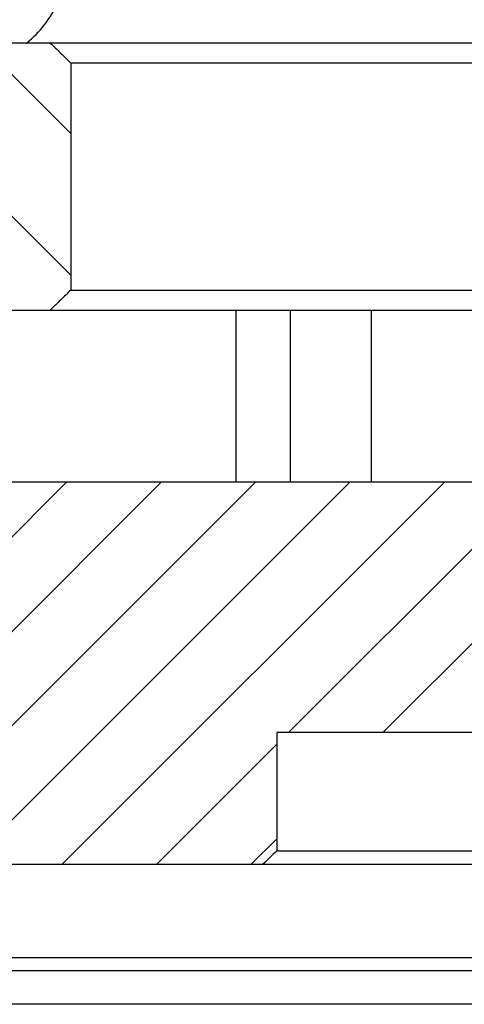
# Model space of a CAD drawing. Extents: x -1809 to 6113, y -4129 to 1471.
# Tile 84 of 197: x 3075.41 to 3082.06, y -2807.54 to -2792.79. Entities that reach past the tile are written whole.
import ezdxf

# ---------------------------------------------------------------- set-up
doc = ezdxf.new("R2010")
doc.units = 0
doc.linetypes.add('DASHED', pattern=[15, 7, -8])
doc.layers.get('0').update_dxf_attribs({"linetype": 'CONTINUOUS'})
doc.layers.add('1', color=7, linetype='CONTINUOUS')

# ---------------------------------------------------------------- blocks, each defined once
blk = doc.blocks.new('Z-STACK', base_point=(-660.966, -2918.356))
at = {"linetype": 'CONTINUOUS'}
h = blk.add_hatch(dxfattribs=at)
h.set_pattern_fill('USER', color=4, scale=1.5, angle=135, pattern_type=0)
h.set_pattern_definition([(135, (-1117.57, -6668.1354), (-1.06066017, -1.06066017), [])])
edge = h.paths.add_edge_path()
edge.add_line((3060.31, -2776.143), (3059.635, -2776.143))
edge.add_spline(control_points=[(3059.635, -2776.143), (3059.584, -2776.193), (3059.483, -2776.293), (3059.381, -2776.393), (3059.33, -2776.443)], knot_values=[0, 0, 0, 0, 0.213956, 0.427912, 0.427912, 0.427912, 0.427912], degree=3, periodic=0)
edge.add_line((3059.33, -2776.443), (3059.33, -2805.843))
edge.add_spline(control_points=[(3059.33, -2805.843), (3059.381, -2805.893), (3059.483, -2805.993), (3059.584, -2806.093), (3059.635, -2806.143)], knot_values=[0, 0, 0, 0, 0.213956, 0.427912, 0.427912, 0.427912, 0.427912], degree=3, periodic=0)
edge.add_line((3059.635, -2806.143), (3062.078, -2806.143))
edge.add_spline(control_points=[(3062.078, -2806.143), (3062.128, -2806.093), (3062.23, -2805.993), (3062.332, -2805.893), (3062.383, -2805.843)], knot_values=[0, 0, 0, 0, 0.214074, 0.428148, 0.428148, 0.428148, 0.428148], degree=3, periodic=0)
edge.add_line((3062.383, -2805.843), (3062.383, -2797.143))
edge.add_line((3062.383, -2797.143), (3075.869, -2797.143))
edge.add_spline(control_points=[(3075.869, -2797.143), (3075.92, -2797.093), (3076.023, -2796.993), (3076.125, -2796.893), (3076.177, -2796.843)], knot_values=[0, 0, 0, 0, 0.214881, 0.429761, 0.429761, 0.429761, 0.429761], degree=3, periodic=0)
edge.add_line((3076.177, -2796.843), (3076.177, -2793.443))
edge.add_spline(control_points=[(3076.177, -2793.443), (3076.125, -2793.393), (3076.023, -2793.293), (3075.92, -2793.193), (3075.869, -2793.143)], knot_values=[0, 0, 0, 0, 0.214881, 0.429761, 0.429761, 0.429761, 0.429761], degree=3, periodic=0)
edge.add_line((3075.869, -2793.143), (3063.402, -2793.143))
edge.add_line((3063.402, -2793.143), (3063.402, -2776.443))
edge.add_spline(control_points=[(3063.402, -2776.443), (3063.351, -2776.393), (3063.249, -2776.293), (3063.147, -2776.193), (3063.096, -2776.143)], knot_values=[0, 0, 0, 0, 0.214121, 0.428241, 0.428241, 0.428241, 0.428241], degree=3, periodic=0)
edge.add_line((3063.096, -2776.143), (3060.842, -2776.143))
edge.add_line((3060.842, -2776.143), (3060.31, -2776.143))
h = blk.add_hatch(dxfattribs=at)
h.set_pattern_fill('USER', color=1, angle=-135, pattern_type=0)
h.set_pattern_definition([(-135, (-1117.57, -6668.1354), (0.70710678, -0.70710678), [])])
edge = h.paths.add_edge_path()
edge.add_line((3065.44, -2805.443), (3079.052, -2805.443))
edge.add_spline(control_points=[(3079.052, -2805.443), (3079.086, -2805.41), (3079.155, -2805.343), (3079.223, -2805.276), (3079.258, -2805.243)], knot_values=[0, 0, 0, 0, 0.143422, 0.286844, 0.286844, 0.286844, 0.286844], degree=3, periodic=0)
edge.add_line((3079.258, -2805.243), (3079.258, -2803.473))
edge.add_line((3079.258, -2803.473), (3082.451, -2803.473))
edge.add_line((3082.451, -2803.473), (3082.486, -2803.473))
edge.add_line((3082.486, -2803.473), (3084.251, -2803.473))
edge.add_line((3084.251, -2803.473), (3084.97, -2803.473))
edge.add_line((3084.97, -2803.473), (3085.138, -2803.473))
edge.add_spline(control_points=[(3085.138, -2803.473), (3085.174, -2803.439), (3085.244, -2803.373), (3085.315, -2803.306), (3085.351, -2803.273)], knot_values=[0, 0, 0, 0, 0.145867, 0.291734, 0.291734, 0.291734, 0.291734], degree=3, periodic=0)
edge.add_line((3085.351, -2803.273), (3085.351, -2801.973))
edge.add_line((3085.351, -2801.973), (3085.458, -2801.973))
edge.add_line((3085.458, -2801.973), (3085.97, -2801.973))
edge.add_line((3085.97, -2801.973), (3086.228, -2801.973))
edge.add_line((3086.228, -2801.973), (3086.228, -2800.473))
edge.add_line((3086.228, -2800.473), (3086.72, -2800.473))
edge.add_line((3086.72, -2800.473), (3086.82, -2800.473))
edge.add_line((3086.82, -2800.473), (3087.173, -2800.473))
edge.add_line((3087.173, -2800.473), (3087.173, -2799.923))
edge.add_spline(control_points=[(3087.173, -2799.923), (3087.125, -2799.891), (3087.031, -2799.826), (3086.939, -2799.758), (3086.893, -2799.723)], knot_values=[0, 0, 0, 0, 0.171922, 0.343904, 0.343904, 0.343904, 0.343904], degree=3, periodic=0)
edge.add_line((3086.893, -2799.723), (3086.741, -2799.723))
edge.add_line((3086.741, -2799.723), (3086.52, -2799.723))
edge.add_line((3086.52, -2799.723), (3083.901, -2799.723))
edge.add_line((3083.901, -2799.723), (3082.251, -2799.723))
edge.add_line((3082.251, -2799.723), (3064.421, -2799.723))
edge.add_spline(control_points=[(3064.421, -2799.723), (3064.251, -2799.89), (3063.911, -2800.223), (3063.571, -2800.556), (3063.402, -2800.723)], knot_values=[0, 0, 0, 0, 0.713839, 1.427679, 1.427679, 1.427679, 1.427679], degree=3, periodic=0)
edge.add_line((3063.402, -2800.723), (3063.402, -2807.043))
edge.add_line((3063.402, -2807.043), (3064.93, -2807.043))
edge.add_line((3064.93, -2807.043), (3065.236, -2807.043))
edge.add_spline(control_points=[(3065.236, -2807.043), (3065.27, -2807.01), (3065.338, -2806.943), (3065.406, -2806.876), (3065.44, -2806.843)], knot_values=[0, 0, 0, 0, 0.142814, 0.285629, 0.285629, 0.285629, 0.285629], degree=3, periodic=0)
edge.add_line((3065.44, -2806.843), (3065.44, -2805.443))
at = {"color": 4, "linetype": 'CONTINUOUS'}
for p, q in [((3075.869, -2793.143), (3063.402, -2793.143)), ((3087.804, -2793.143), (3075.869, -2793.143)), ((3087.978, -2793.443), (3076.177, -2793.443)), ((3076.177, -2793.443), (3076.177, -2796.843)), ((3076.177, -2796.843), (3087.875, -2796.843)), ((3062.383, -2797.143), (3075.869, -2797.143)), ((3075.869, -2797.143), (3078.649, -2797.143)), ((3078.649, -2797.143), (3079.464, -2797.143)), ((3078.649, -2799.723), (3078.649, -2797.143)), ((3079.464, -2797.143), (3080.674, -2797.143)), ((3079.464, -2799.723), (3079.464, -2797.143)), ((3080.674, -2797.143), (3085.213, -2797.143)), ((3080.674, -2799.723), (3080.674, -2797.143))]:
    blk.add_line(p, q, dxfattribs=at)
at = {"color": 7, "linetype": 'CONTINUOUS'}
for p, q in [((3082.251, -2799.723), (3064.421, -2799.723)), ((3079.258, -2803.473), (3079.258, -2805.243)), ((3082.451, -2803.473), (3079.258, -2803.473)), ((3079.258, -2805.243), (3087.507, -2805.243)), ((3065.44, -2805.443), (3079.052, -2805.443)), ((3079.052, -2805.443), (3087.336, -2805.443)), ((3065.44, -2806.843), (3144.311, -2806.843)), ((3076.106, -2807.043), (3065.236, -2807.043)), ((3077.658, -2807.043), (3076.106, -2807.043)), ((3086.226, -2807.043), (3077.658, -2807.043))]:
    blk.add_line(p, q, dxfattribs=at)
at = {"color": 5, "linetype": 'DASHED'}
for p, q in [((3076.106, -2807.043), (3065.236, -2807.043)), ((3077.658, -2807.043), (3076.106, -2807.043)), ((3086.226, -2807.043), (3077.658, -2807.043))]:
    blk.add_line(p, q, dxfattribs=at)
at = {"color": 5, "linetype": 'CONTINUOUS'}
blk.add_line((3148.311, -2807.543), (3065.44, -2807.543), dxfattribs=at)
at = {"color": 7, "linetype": 'CONTINUOUS'}
blk.add_arc((3074.401, -2791.793), 1.75, -50.4823, -25.3769, dxfattribs=at)
at = {"color": 4, "linetype": 'CONTINUOUS'}
for points, knots in [([(3075.869, -2793.143), (3075.92, -2793.193), (3075.971, -2793.243), (3076.023, -2793.293), (3076.074, -2793.343), (3076.125, -2793.393), (3076.177, -2793.443)], [0, 0, 0, 0, 0.2148805, 0.2148805, 0.2148805, 0.4297611, 0.4297611, 0.4297611, 0.4297611]), ([(3076.177, -2796.843), (3076.125, -2796.893), (3076.074, -2796.943), (3076.023, -2796.993), (3075.972, -2797.043), (3075.92, -2797.093), (3075.869, -2797.143)], [0, 0, 0, 0, 0.2148806, 0.2148806, 0.2148806, 0.4297611, 0.4297611, 0.4297611, 0.4297611])]:
    blk.add_open_spline(points, degree=3, knots=knots, dxfattribs=at)
at = {"color": 7, "linetype": 'CONTINUOUS'}
blk.add_open_spline([(3079.258, -2805.243), (3079.223, -2805.276), (3079.189, -2805.31), (3079.155, -2805.343), (3079.121, -2805.376), (3079.086, -2805.41), (3079.052, -2805.443)], degree=3, knots=[0, 0, 0, 0, 0.1434222, 0.1434222, 0.1434222, 0.2868445, 0.2868445, 0.2868445, 0.2868445], dxfattribs=at)

msp = doc.modelspace()

# ---------------------------------------------------------------- block references
at = {"layer": '1'}
msp.add_blockref('Z-STACK', (-660.966, -2918.356), dxfattribs=at)

doc.saveas('drawing.dxf')
